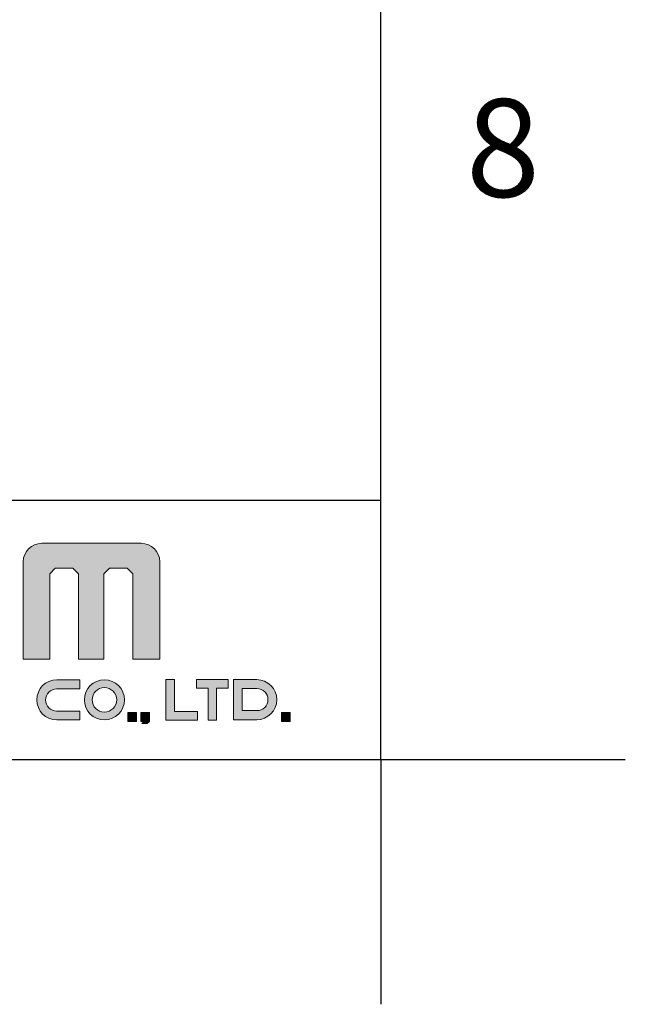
# Model space of a CAD drawing. Header units: millimetres. Extents: x 789 to 1209, y 393 to 987.
# Tile 4 of 37: x 1174 to 1209, y 393 to 449. Entities that reach past the tile are written whole.
import ezdxf

# ---------------------------------------------------------------- set-up
doc = ezdxf.new("R2010")
doc.units = ezdxf.units.MM
doc.header["$LTSCALE"] = 0.1
doc.layers.add('FORM', color=7, linetype='Continuous')
doc.layers.add('TEXT', color=2, linetype='Continuous')
doc.styles.get("Standard").update_dxf_attribs({"font": 'arial_0.ttf'})

msp = doc.modelspace()

# ---------------------------------------------------------------- hatches: boundary and pattern name
at = {"layer": 'TEXT'}
h = msp.add_hatch(color=2, dxfattribs=at)
h.dxf.hatch_style = 2
edge = h.paths.add_edge_path()
edge.add_spline(control_points=[(1181.168, 419.2313), (1181.168, 419.2313), (1175.4154, 419.2313), (1175.4154, 419.2313), (1174.8237, 419.2313), (1174.3445, 418.7553), (1174.3445, 418.1681), (1174.3445, 418.1681), (1174.3445, 412.536), (1174.3445, 412.536), (1174.3445, 412.536), (1175.873, 412.536), (1175.873, 412.536), (1175.873, 412.536), (1175.873, 417.4707), (1175.873, 417.4707), (1175.873, 417.4707), (1176.1908, 417.7912), (1176.1908, 417.7912), (1176.1908, 417.7912), (1177.2158, 417.7912), (1177.2158, 417.7912), (1177.2158, 417.7912), (1177.5351, 417.4707), (1177.5351, 417.4707), (1177.5351, 417.4707), (1177.5351, 412.536), (1177.5351, 412.536), (1177.5351, 412.536), (1179.0115, 412.536), (1179.0115, 412.536), (1179.0115, 412.536), (1179.0115, 417.4707), (1179.0115, 417.4707), (1179.0115, 417.4707), (1179.3344, 417.7912), (1179.3344, 417.7912), (1179.3344, 417.7912), (1180.3554, 417.7912), (1180.3554, 417.7912), (1180.3554, 417.7912), (1180.6733, 417.4707), (1180.6733, 417.4707), (1180.6733, 417.4707), (1180.6733, 412.536), (1180.6733, 412.536), (1180.6733, 412.536), (1182.2388, 412.536), (1182.2388, 412.536), (1182.2388, 412.536), (1182.2388, 418.1681), (1182.2388, 418.1681), (1182.2388, 418.7553), (1181.7576, 419.2313), (1181.168, 419.2313)], knot_values=[0, 0, 0, 0, 1, 1, 1, 2, 2, 2, 3, 3, 3, 4, 4, 4, 5, 5, 5, 6, 6, 6, 7, 7, 7, 8, 8, 8, 9, 9, 9, 10, 10, 10, 11, 11, 11, 12, 12, 12, 13, 13, 13, 14, 14, 14, 15, 15, 15, 16, 16, 16, 17, 17, 17, 18, 18, 18, 18], degree=3, periodic=0)
h = msp.add_hatch(color=2, dxfattribs=at)
h.dxf.hatch_style = 2
edge = h.paths.add_edge_path()
edge.add_spline(control_points=[(1175.1267, 410.1842), (1175.1267, 409.5449), (1175.6443, 409.0256), (1176.2852, 409.0256), (1176.2852, 409.0256), (1177.6243, 409.0256), (1177.6243, 409.0256), (1177.6243, 409.0256), (1177.6243, 409.5368), (1177.6243, 409.5368), (1177.6243, 409.5368), (1176.2765, 409.5368), (1176.2765, 409.5368), (1175.9233, 409.5368), (1175.6382, 409.8223), (1175.6382, 410.1747), (1175.6382, 410.5293), (1175.9233, 410.814), (1176.2765, 410.814), (1176.2765, 410.814), (1177.6243, 410.814), (1177.6243, 410.814), (1177.6243, 410.814), (1177.6243, 411.3427), (1177.6243, 411.3427), (1177.6243, 411.3427), (1176.2852, 411.3427), (1176.2852, 411.3427), (1175.6443, 411.3427), (1175.1267, 410.825), (1175.1267, 410.1842)], knot_values=[0, 0, 0, 0, 1, 1, 1, 2, 2, 2, 3, 3, 3, 4, 4, 4, 5, 5, 5, 6, 6, 6, 7, 7, 7, 8, 8, 8, 9, 9, 9, 10, 10, 10, 10], degree=3, periodic=0)
h = msp.add_hatch(color=2, dxfattribs=at)
h.dxf.hatch_style = 2
edge = h.paths.add_edge_path()
edge.add_spline(control_points=[(1179.0384, 411.3427), (1178.3984, 411.3427), (1177.8799, 410.8243), (1177.8799, 410.1842), (1177.8799, 409.5449), (1178.3984, 409.0264), (1179.0384, 409.0264), (1179.6782, 409.0264), (1180.1966, 409.5449), (1180.1966, 410.1842), (1180.1966, 410.8243), (1179.6782, 411.3427), (1179.0384, 411.3427)], knot_values=[0, 0, 0, 0, 1, 1, 1, 2, 2, 2, 3, 3, 3, 4, 4, 4, 4], degree=3, periodic=0)
edge = h.paths.add_edge_path()
edge.add_spline(control_points=[(1179.0384, 409.4764), (1178.6475, 409.4764), (1178.3304, 409.7939), (1178.3304, 410.1842), (1178.3304, 410.576), (1178.6475, 410.8927), (1179.0384, 410.8927), (1179.4295, 410.8927), (1179.7463, 410.576), (1179.7463, 410.1842), (1179.7463, 409.7939), (1179.4295, 409.4764), (1179.0384, 409.4764)], knot_values=[0, 0, 0, 0, 1, 1, 1, 2, 2, 2, 3, 3, 3, 4, 4, 4, 4], degree=3, periodic=0)
h = msp.add_hatch(color=2, dxfattribs=at)
h.dxf.hatch_style = 2
h.paths.add_polyline_path([(1183.0861, 411.3587), (1182.5932, 411.3587), (1182.5932, 409.5019), (1182.5932, 409.0089), (1183.0861, 409.0089), (1184.4111, 409.0089), (1184.4111, 409.5019), (1183.0861, 409.5019)])
h = msp.add_hatch(color=2, dxfattribs=at)
h.dxf.hatch_style = 2
h.paths.add_polyline_path([(1185.0322, 411.3587), (1184.3696, 411.3587), (1184.3696, 410.8657), (1185.0322, 410.8657), (1185.0322, 409.0089), (1185.5251, 409.0089), (1185.5251, 410.8657), (1186.1874, 410.8657), (1186.1874, 411.3587), (1185.5251, 411.3587)])
h = msp.add_hatch(color=2, dxfattribs=at)
h.dxf.hatch_style = 2
edge = h.paths.add_edge_path()
edge.add_spline(control_points=[(1187.8434, 411.3507), (1187.8434, 411.3507), (1186.5041, 411.3507), (1186.5041, 411.3507), (1186.5041, 411.3507), (1186.5041, 409.0336), (1186.5041, 409.0336), (1186.5041, 409.0336), (1187.8434, 409.0336), (1187.8434, 409.0336), (1188.484, 409.0336), (1189.0019, 409.5514), (1189.0019, 410.1922), (1189.0019, 410.8315), (1188.484, 411.3507), (1187.8434, 411.3507)], knot_values=[0, 0, 0, 0, 1, 1, 1, 2, 2, 2, 3, 3, 3, 4, 4, 4, 5, 5, 5, 5], degree=3, periodic=0)
edge = h.paths.add_edge_path()
edge.add_spline(control_points=[(1187.8517, 409.5623), (1187.8517, 409.5623), (1186.9971, 409.5623), (1186.9971, 409.5623), (1186.9971, 409.5623), (1186.9971, 410.8388), (1186.9971, 410.8388), (1186.9971, 410.8388), (1187.8517, 410.8388), (1187.8517, 410.8388), (1188.2053, 410.8388), (1188.4902, 410.5541), (1188.4902, 410.2009), (1188.4902, 409.847), (1188.2053, 409.5623), (1187.8517, 409.5623)], knot_values=[0, 0, 0, 0, 1, 1, 1, 2, 2, 2, 3, 3, 3, 4, 4, 4, 5, 5, 5, 5], degree=3, periodic=0)
h = msp.add_hatch(color=2, dxfattribs=at)
h.dxf.hatch_style = 2
h.paths.add_polyline_path([(1180.3889, 408.9354), (1180.9004, 408.9354), (1180.9004, 409.4472), (1180.3889, 409.4472)])
h = msp.add_hatch(color=2, dxfattribs=at)
h.dxf.hatch_style = 2
h.paths.add_polyline_path([(1181.1356, 408.9354), (1181.3403, 408.9354), (1181.1971, 408.8123), (1181.5041, 408.8123), (1181.6476, 408.9354), (1181.6476, 409.4472), (1181.1356, 409.4472)])
h = msp.add_hatch(color=2, dxfattribs=at)
h.dxf.hatch_style = 2
h.paths.add_polyline_path([(1189.2702, 408.9354), (1189.7817, 408.9354), (1189.7817, 409.4472), (1189.2702, 409.4472)])

# ---------------------------------------------------------------- linework, layer by layer
for p, q in [((1195.0082, 406.7277), (1195.0082, 972.3843)), ((803.291, 406.7277), (1195.0082, 406.7277)), ((1195.0082, 406.7277), (1195.0082, 392.5863)), ((1195.0082, 406.7277), (1209.1496, 406.7277))]:
    msp.add_line(p, q)
at = {"layer": 'FORM'}
msp.add_line((924.5082, 421.7277), (1195.0082, 421.7277), dxfattribs=at)
at = {"layer": 'TEXT', "lineweight": 0}
for points in [[(1183.0861, 411.3587), (1182.5932, 411.3587), (1182.5932, 409.5019), (1182.5932, 409.0089), (1183.0861, 409.0089), (1184.4111, 409.0089), (1184.4111, 409.5019), (1183.0861, 409.5019), (1183.0861, 411.3587)], [(1185.0322, 411.3587), (1184.3696, 411.3587), (1184.3696, 410.8657), (1185.0322, 410.8657), (1185.0322, 409.0089), (1185.5251, 409.0089), (1185.5251, 410.8657), (1186.1874, 410.8657), (1186.1874, 411.3587), (1185.5251, 411.3587), (1185.0322, 411.3587)], [(1180.3889, 408.9354), (1180.9004, 408.9354), (1180.9004, 409.4472), (1180.3889, 409.4472), (1180.3889, 408.9354)], [(1181.1356, 408.9354), (1181.3403, 408.9354), (1181.1971, 408.8123), (1181.5041, 408.8123), (1181.6476, 408.9354), (1181.6476, 409.4472), (1181.1356, 409.4472), (1181.1356, 408.9354)], [(1189.2702, 408.9354), (1189.7817, 408.9354), (1189.7817, 409.4472), (1189.2702, 409.4472), (1189.2702, 408.9354)]]:
    msp.add_lwpolyline(points, dxfattribs=at)
for points, knots in [([(1181.168, 419.2313), (1181.168, 419.2313), (1175.4154, 419.2313), (1175.4154, 419.2313), (1174.8237, 419.2313), (1174.3445, 418.7553), (1174.3445, 418.1681), (1174.3445, 418.1681), (1174.3445, 412.536), (1174.3445, 412.536), (1174.3445, 412.536), (1175.873, 412.536), (1175.873, 412.536), (1175.873, 412.536), (1175.873, 417.4707), (1175.873, 417.4707), (1175.873, 417.4707), (1176.1908, 417.7912), (1176.1908, 417.7912), (1176.1908, 417.7912), (1177.2158, 417.7912), (1177.2158, 417.7912), (1177.2158, 417.7912), (1177.5351, 417.4707), (1177.5351, 417.4707), (1177.5351, 417.4707), (1177.5351, 412.536), (1177.5351, 412.536), (1177.5351, 412.536), (1179.0115, 412.536), (1179.0115, 412.536), (1179.0115, 412.536), (1179.0115, 417.4707), (1179.0115, 417.4707), (1179.0115, 417.4707), (1179.3344, 417.7912), (1179.3344, 417.7912), (1179.3344, 417.7912), (1180.3554, 417.7912), (1180.3554, 417.7912), (1180.3554, 417.7912), (1180.6733, 417.4707), (1180.6733, 417.4707), (1180.6733, 417.4707), (1180.6733, 412.536), (1180.6733, 412.536), (1180.6733, 412.536), (1182.2388, 412.536), (1182.2388, 412.536), (1182.2388, 412.536), (1182.2388, 418.1681), (1182.2388, 418.1681), (1182.2388, 418.7553), (1181.7576, 419.2313), (1181.168, 419.2313)], [0, 0, 0, 0, 1, 1, 1, 2, 2, 2, 3, 3, 3, 4, 4, 4, 5, 5, 5, 6, 6, 6, 7, 7, 7, 8, 8, 8, 9, 9, 9, 10, 10, 10, 11, 11, 11, 12, 12, 12, 13, 13, 13, 14, 14, 14, 15, 15, 15, 16, 16, 16, 17, 17, 17, 18, 18, 18, 18]), ([(1175.1267, 410.1842), (1175.1267, 409.5449), (1175.6443, 409.0256), (1176.2852, 409.0256), (1176.2852, 409.0256), (1177.6243, 409.0256), (1177.6243, 409.0256), (1177.6243, 409.0256), (1177.6243, 409.5368), (1177.6243, 409.5368), (1177.6243, 409.5368), (1176.2765, 409.5368), (1176.2765, 409.5368), (1175.9233, 409.5368), (1175.6382, 409.8223), (1175.6382, 410.1747), (1175.6382, 410.5293), (1175.9233, 410.814), (1176.2765, 410.814), (1176.2765, 410.814), (1177.6243, 410.814), (1177.6243, 410.814), (1177.6243, 410.814), (1177.6243, 411.3427), (1177.6243, 411.3427), (1177.6243, 411.3427), (1176.2852, 411.3427), (1176.2852, 411.3427), (1175.6443, 411.3427), (1175.1267, 410.825), (1175.1267, 410.1842)], [0, 0, 0, 0, 1, 1, 1, 2, 2, 2, 3, 3, 3, 4, 4, 4, 5, 5, 5, 6, 6, 6, 7, 7, 7, 8, 8, 8, 9, 9, 9, 10, 10, 10, 10]), ([(1179.0384, 411.3427), (1178.3984, 411.3427), (1177.8799, 410.8243), (1177.8799, 410.1842), (1177.8799, 409.5449), (1178.3984, 409.0264), (1179.0384, 409.0264), (1179.6782, 409.0264), (1180.1966, 409.5449), (1180.1966, 410.1842), (1180.1966, 410.8243), (1179.6782, 411.3427), (1179.0384, 411.3427)], [0, 0, 0, 0, 1, 1, 1, 2, 2, 2, 3, 3, 3, 4, 4, 4, 4]), ([(1179.0384, 409.4764), (1178.6475, 409.4764), (1178.3304, 409.7939), (1178.3304, 410.1842), (1178.3304, 410.576), (1178.6475, 410.8927), (1179.0384, 410.8927), (1179.4295, 410.8927), (1179.7463, 410.576), (1179.7463, 410.1842), (1179.7463, 409.7939), (1179.4295, 409.4764), (1179.0384, 409.4764)], [0, 0, 0, 0, 1, 1, 1, 2, 2, 2, 3, 3, 3, 4, 4, 4, 4]), ([(1187.8434, 411.3507), (1187.8434, 411.3507), (1186.5041, 411.3507), (1186.5041, 411.3507), (1186.5041, 411.3507), (1186.5041, 409.0336), (1186.5041, 409.0336), (1186.5041, 409.0336), (1187.8434, 409.0336), (1187.8434, 409.0336), (1188.484, 409.0336), (1189.0019, 409.5514), (1189.0019, 410.1922), (1189.0019, 410.8315), (1188.484, 411.3507), (1187.8434, 411.3507)], [0, 0, 0, 0, 1, 1, 1, 2, 2, 2, 3, 3, 3, 4, 4, 4, 5, 5, 5, 5]), ([(1187.8517, 409.5623), (1187.8517, 409.5623), (1186.9971, 409.5623), (1186.9971, 409.5623), (1186.9971, 409.5623), (1186.9971, 410.8388), (1186.9971, 410.8388), (1186.9971, 410.8388), (1187.8517, 410.8388), (1187.8517, 410.8388), (1188.2053, 410.8388), (1188.4902, 410.5541), (1188.4902, 410.2009), (1188.4902, 409.847), (1188.2053, 409.5623), (1187.8517, 409.5623)], [0, 0, 0, 0, 1, 1, 1, 2, 2, 2, 3, 3, 3, 4, 4, 4, 5, 5, 5, 5])]:
    msp.add_open_spline(points, degree=3, knots=knots, dxfattribs=at)

# ---------------------------------------------------------------- texts
at = {"insert": (1202.0789, 442.0812), "char_height": 5.6566, "attachment_point": 5}
msp.add_mtext_dynamic_manual_height_columns('8', width=50, gutter_width=12.5, heights=[0], dxfattribs=at)

doc.saveas('drawing.dxf')
